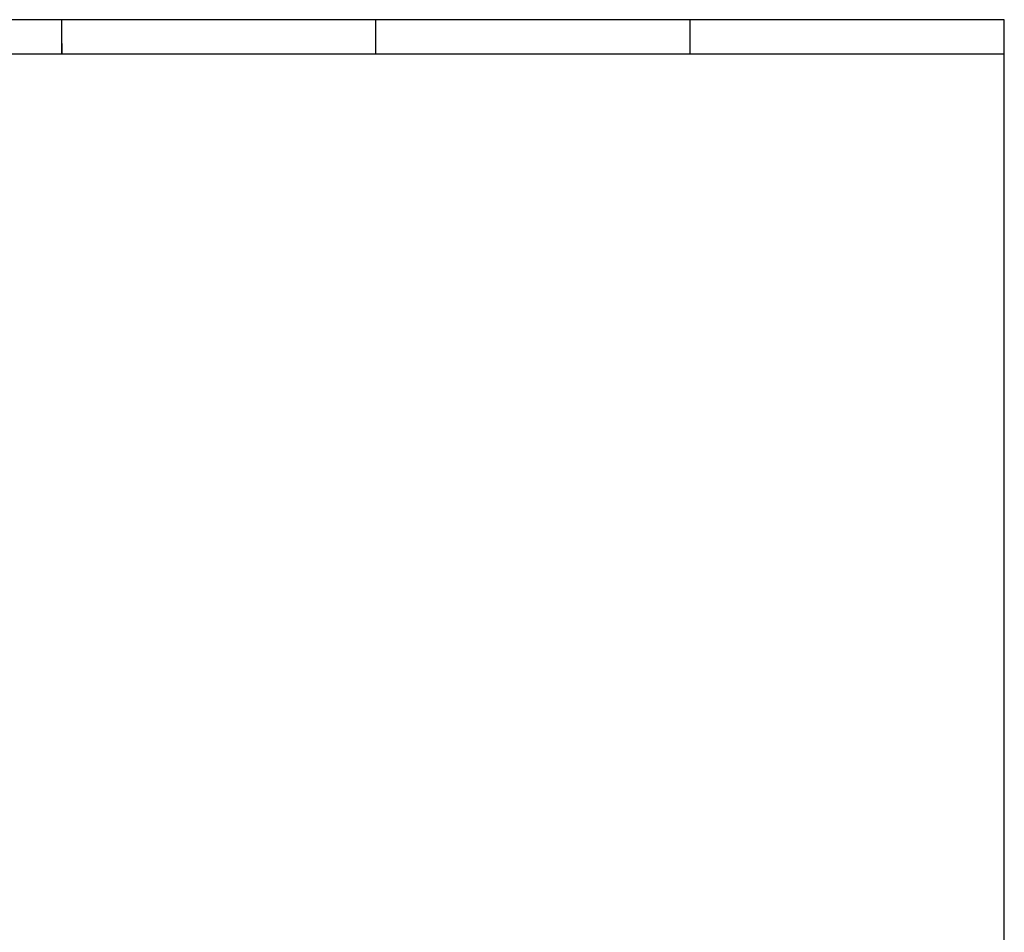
# Model space of a CAD drawing. Header units: millimetres. Extents: x 7 to 819, y 15 to 587.
# Tile 45 of 45: x 680 to 819, y 457 to 587. Entities that reach past the tile are written whole.
import ezdxf

# ---------------------------------------------------------------- set-up
doc = ezdxf.new("R2010")
doc.units = ezdxf.units.MM
doc.layers.add('Default', color=7, linetype='Continuous')

msp = doc.modelspace()

# ---------------------------------------------------------------- linework, layer by layer
at = {"layer": 'Default', "color": 7, "linetype": 'Continuous'}
for p, q in [((819.1, 586.67), (6.708, 586.67)), ((685.6, 581.809), (685.6, 586.67)), ((730.1, 581.809), (730.1, 586.67)), ((774.6, 581.809), (774.6, 586.67)), ((819.1, 14.67), (819.1, 586.67)), ((685.6, 583.302), (685.6, 581.809)), ((819.1, 581.809), (10.978, 581.809))]:
    msp.add_line(p, q, dxfattribs=at)

doc.saveas('drawing.dxf')
